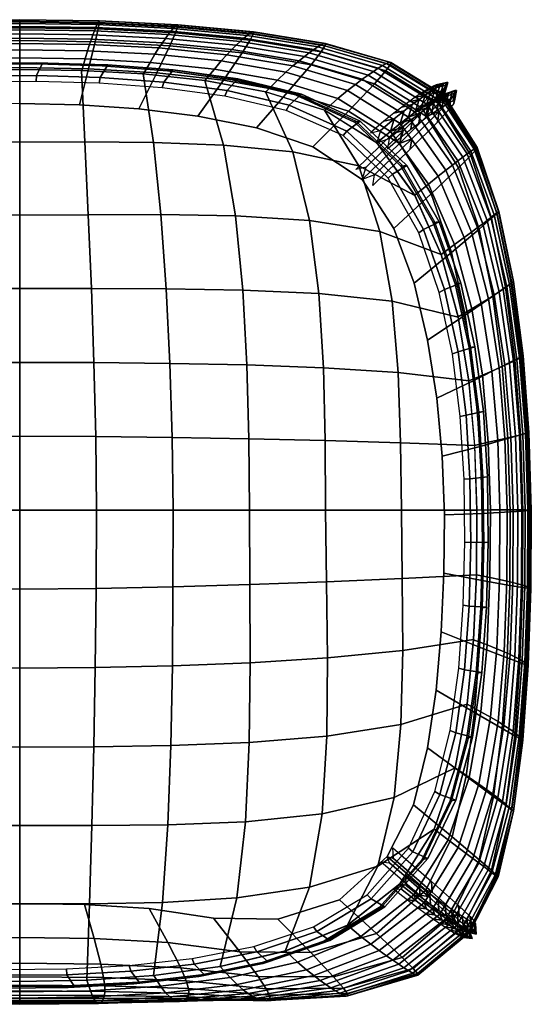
# Model space of a CAD drawing. Header units: inches. Extents: x -28 to 347, y 450 to 546.
# Tile 3 of 30: x 255 to 266, y 459 to 480. Entities that reach past the tile are written whole.
import ezdxf

# ---------------------------------------------------------------- set-up
doc = ezdxf.new("R2010")
doc.units = ezdxf.units.IN
doc.header["$MEASUREMENT"] = 0
for name, color, linetype in [('A-FURN-3-OPENEST-SEAT-FABRIC-BASE', 144, 'Continuous'), ('A-FURN-3-OPENEST-SEAT-FABRIC-SURFACE', 141, 'Continuous'), ('A-FURN-3-OPENEST-SEAT-FRAME', 254, 'Continuous'), ('A-FURN-3-OPENEST-SEAT-THREAD', 254, 'Continuous')]:
    doc.layers.add(name, color=color, linetype=linetype)

# ---------------------------------------------------------------- blocks, each defined once
blk = doc.blocks.new('SOPN-XX-3D-3')
at = {"layer": 'A-FURN-3-OPENEST-SEAT-FRAME'}
for points, invisible_edges in [([(0.003, 8.58), (-1.272, 8.553), (-1.384, -8.582, 0), (0.003, -8.56, 0)], 10), ([(0.003, -8.56, 0), (0.003, 8.58), (1.279, 8.553), (1.39, -8.582, 0)], 5), ([(1.39, -8.582, 0), (1.279, 8.553), (2.551, 8.468), (2.775, -8.67, 0)], 5), ([(4.147, -8.875, 0), (2.775, -8.67, 0), (2.551, 8.468), (3.817, 8.312)], 10), ([(3.817, 8.312), (5.067, 8.058), (5.529, -8.893, 0), (4.147, -8.875, 0)], 10), ([(6.845, -8.484, 0), (5.529, -8.893, 0), (5.067, 8.058), (6.274, 7.65)], 10), ([(6.274, 7.65), (7.334, 6.953), (7.869, -7.556, 0), (6.845, -8.484, 0)], 10), ([(8.431, -6.443, 0), (7.869, -7.556, 0), (7.334, 6.953), (8.012, 5.904, 0)], 10), ([(8.012, 5.904, 0), (8.443, 4.728, 0), (8.731, -5.227, 0), (8.431, -6.443, 0)], 10), ([(8.913, -3.986, 0), (8.731, -5.227, 0), (8.443, 4.728, 0), (8.734, 3.509, 0)], 10), ([(8.734, 3.509, 0), (8.929, 2.27, 0), (9.023, -2.737), (8.913, -3.986, 0)], 10), ([(9.081, -1.485, 0), (9.023, -2.737), (8.929, 2.27, 0), (9.047, 1.022, 0)], 10), ([(9.047, 1.022, 0), (9.094, -0.231, 0), (9.081, -1.485, 0)], 8)]:
    blk.add_3dface(points, dxfattribs=dict(at, invisible_edges=invisible_edges))
at = {"layer": 'A-FURN-3-OPENEST-SEAT-FABRIC-BASE'}
mesh = blk.add_polymesh((13, 17), dxfattribs=at)
for k, corner in enumerate([(7.646, 7.735, 16.566), (7.937, 7.984, 15.5), (8.149, 8.155, 14.4), (8.321, 8.289, 13.288), (8.469, 8.398, 12.169), (8.599, 8.49, 11.047), (8.715, 8.569, 9.922), (8.819, 8.636, 8.795), (8.912, 8.693, 7.666), (8.994, 8.738, 6.537), (9.055, 8.765, 5.405), (9.086, 8.761, 4.272), (9.066, 8.709, 3.14), (8.968, 8.582, 2.018), (8.712, 8.305, 0.954), (8.129, 7.723, 0.204), (7.334, 6.953), (6.533, 8.437, 16.566), (6.813, 8.686, 15.5), (7.018, 8.857, 14.4), (7.186, 8.991, 13.288), (7.33, 9.099, 12.169), (7.458, 9.191, 11.047), (7.573, 9.269, 9.922), (7.676, 9.336, 8.795), (7.77, 9.393, 7.666), (7.852, 9.437, 6.537), (7.915, 9.463, 5.405), (7.948, 9.459, 4.272), (7.932, 9.407, 3.14), (7.84, 9.279, 2.018), (7.597, 9.002, 0.954), (7.038, 8.42, 0.204), (6.274, 7.65), (5.27, 8.832, 16.566), (5.519, 9.08, 15.5), (5.701, 9.252, 14.4), (5.851, 9.386, 13.288), (5.981, 9.496, 12.169), (6.096, 9.589, 11.047), (6.2, 9.668, 9.922), (6.295, 9.736, 8.795), (6.38, 9.794, 7.666), (6.455, 9.84, 6.537), (6.514, 9.867, 5.405), (6.545, 9.864, 4.272), (6.533, 9.813, 3.14), (6.453, 9.686, 2.018), (6.238, 9.41, 0.954), (5.744, 8.828, 0.204), (5.067, 8.058), (3.967, 9.071, 16.566), (4.168, 9.319, 15.5), (4.316, 9.492, 14.4), (4.438, 9.626, 13.288), (4.543, 9.737, 12.169), (4.637, 9.831, 11.047), (4.722, 9.911, 9.922), (4.8, 9.981, 8.795), (4.87, 10.04, 7.666), (4.932, 10.088, 6.537), (4.981, 10.116, 5.405), (5.007, 10.115, 4.272), (4.998, 10.064, 3.14), (4.935, 9.939, 2.018), (4.762, 9.663, 0.954), (4.363, 9.082, 0.204), (3.817, 8.312), (2.65, 9.213, 16.566), (2.791, 9.462, 15.5), (2.895, 9.635, 14.4), (2.98, 9.77, 13.288), (3.055, 9.882, 12.169), (3.121, 9.977, 11.047), (3.181, 10.058, 9.922), (3.236, 10.129, 8.795), (3.286, 10.19, 7.666), (3.33, 10.238, 6.537), (3.364, 10.268, 5.405), (3.383, 10.268, 4.272), (3.377, 10.218, 3.14), (3.333, 10.094, 2.018), (3.213, 9.819, 0.954), (2.934, 9.238, 0.204), (2.551, 8.468), (1.328, 9.288, 16.566), (1.4, 9.537, 15.5), (1.453, 9.71, 14.4), (1.498, 9.846, 13.288), (1.536, 9.958, 12.169), (1.57, 10.054, 11.047), (1.601, 10.136, 9.922), (1.63, 10.208, 8.795), (1.655, 10.27, 7.666), (1.678, 10.319, 6.537), (1.696, 10.35, 5.405), (1.706, 10.35, 4.272), (1.703, 10.302, 3.14), (1.681, 10.178, 2.018), (1.619, 9.903, 0.954), (1.475, 9.322, 0.204), (1.279, 8.553), (0.003, 9.311, 16.566), (0.003, 9.56, 15.5), (0.003, 9.733, 14.4), (0.003, 9.869, 13.288), (0.003, 9.982, 12.169), (0.003, 10.077, 11.047), (0.003, 10.16, 9.922), (0.003, 10.232, 8.795), (0.003, 10.294, 7.666), (0.003, 10.344, 6.537), (0.003, 10.375, 5.405), (0.003, 10.376, 4.272), (0.003, 10.328, 3.14), (0.003, 10.204, 2.018), (0.003, 9.93, 0.954), (0.003, 9.349, 0.204), (0.003, 8.58), (-1.322, 9.288, 16.566), (-1.394, 9.537, 15.5), (-1.447, 9.71, 14.4), (-1.491, 9.846, 13.288), (-1.53, 9.958, 12.169), (-1.564, 10.054, 11.047), (-1.595, 10.136, 9.922), (-1.623, 10.208, 8.795), (-1.649, 10.27, 7.666), (-1.672, 10.319, 6.537), (-1.69, 10.35, 5.405), (-1.7, 10.35, 4.272), (-1.697, 10.302, 3.14), (-1.675, 10.178, 2.018), (-1.612, 9.903, 0.954), (-1.469, 9.322, 0.204), (-1.272, 8.553), (-2.644, 9.213, 16.566), (-2.785, 9.462, 15.5), (-2.888, 9.635, 14.4), (-2.974, 9.77, 13.288), (-3.048, 9.882, 12.169), (-3.115, 9.977, 11.047), (-3.175, 10.058, 9.922), (-3.23, 10.129, 8.795), (-3.28, 10.19, 7.666), (-3.323, 10.238, 6.537), (-3.358, 10.268, 5.405), (-3.377, 10.268, 4.272), (-3.371, 10.218, 3.14), (-3.327, 10.094, 2.018), (-3.207, 9.819, 0.954), (-2.927, 9.238, 0.204), (-2.545, 8.468), (-3.961, 9.071, 16.566), (-4.162, 9.319, 15.5), (-4.31, 9.492, 14.4), (-4.431, 9.626, 13.288), (-4.537, 9.737, 12.169), (-4.631, 9.831, 11.047), (-4.716, 9.911, 9.922), (-4.794, 9.981, 8.795), (-4.864, 10.04, 7.666), (-4.926, 10.088, 6.537), (-4.974, 10.116, 5.405), (-5.001, 10.115, 4.272), (-4.992, 10.064, 3.14), (-4.929, 9.939, 2.018), (-4.756, 9.663, 0.954), (-4.357, 9.082, 0.204), (-3.811, 8.312), (-5.264, 8.832, 16.566), (-5.512, 9.08, 15.5), (-5.695, 9.252, 14.4), (-5.845, 9.386, 13.288), (-5.975, 9.496, 12.169), (-6.09, 9.589, 11.047), (-6.194, 9.668, 9.922), (-6.288, 9.736, 8.795), (-6.374, 9.794, 7.666), (-6.449, 9.84, 6.537), (-6.508, 9.867, 5.405), (-6.539, 9.864, 4.272), (-6.527, 9.813, 3.14), (-6.447, 9.686, 2.018), (-6.232, 9.41, 0.954), (-5.738, 8.828, 0.204), (-5.061, 8.058), (-6.527, 8.437, 16.566), (-6.807, 8.686, 15.5), (-7.012, 8.857, 14.4), (-7.18, 8.991, 13.288), (-7.324, 9.099, 12.169), (-7.452, 9.191, 11.047), (-7.567, 9.269, 9.922), (-7.67, 9.336, 8.795), (-7.764, 9.393, 7.666), (-7.846, 9.437, 6.537), (-7.909, 9.463, 5.405), (-7.942, 9.459, 4.272), (-7.926, 9.407, 3.14), (-7.834, 9.279, 2.018), (-7.59, 9.002, 0.954), (-7.032, 8.42, 0.204), (-6.268, 7.65), (-7.64, 7.735, 16.566), (-7.931, 7.984, 15.5), (-8.143, 8.155, 14.4), (-8.315, 8.289, 13.288), (-8.463, 8.398, 12.169), (-8.593, 8.49, 11.047), (-8.708, 8.569, 9.922), (-8.813, 8.636, 8.795), (-8.906, 8.693, 7.666), (-8.987, 8.738, 6.537), (-9.049, 8.765, 5.405), (-9.08, 8.761, 4.272), (-9.06, 8.709, 3.14), (-8.962, 8.582, 2.018), (-8.706, 8.305, 0.954), (-8.123, 7.723, 0.204), (-7.328, 6.953, 0)]):
    mesh.set_mesh_vertex(divmod(k, 17), corner)
mesh = blk.add_polymesh((13, 17), dxfattribs=at)
for k, corner in enumerate([(8.136, -8.138, 16.566), (8.437, -8.375, 15.507), (8.658, -8.543, 14.413), (8.839, -8.675, 13.308), (8.993, -8.786, 12.196), (9.13, -8.88, 11.08), (9.251, -8.961, 9.962), (9.361, -9.032, 8.841), (9.459, -9.093, 7.719), (9.544, -9.142, 6.595), (9.608, -9.174, 5.47), (9.639, -9.177, 4.342), (9.619, -9.136, 3.215), (9.519, -9.026, 2.098), (9.27, -8.787, 1.028), (8.694, -8.273, 0.231), (7.869, -7.556, 0), (8.875, -6.967, 16.566), (9.174, -7.196, 15.506), (9.389, -7.358, 14.413), (9.561, -7.486, 13.307), (9.704, -7.594, 12.195), (9.827, -7.687, 11.079), (9.934, -7.768, 9.961), (10.027, -7.839, 8.84), (10.109, -7.9, 7.718), (10.177, -7.951, 6.594), (10.225, -7.984, 5.468), (10.242, -7.99, 4.341), (10.208, -7.953, 3.214), (10.097, -7.849, 2.096), (9.839, -7.623, 1.026), (9.257, -7.131, 0.23), (8.431, -6.443, 0), (9.323, -5.655, 16.566), (9.619, -5.857, 15.506), (9.829, -6.001, 14.412), (9.993, -6.116, 13.306), (10.127, -6.214, 12.194), (10.239, -6.298, 11.078), (10.333, -6.372, 9.959), (10.413, -6.437, 8.838), (10.481, -6.495, 7.715), (10.535, -6.542, 6.591), (10.57, -6.574, 5.465), (10.574, -6.582, 4.337), (10.53, -6.551, 3.21), (10.41, -6.462, 2.092), (10.144, -6.265, 1.022), (9.557, -5.833, 0.229), (8.731, -5.227, 0), (9.578, -4.29, 16.566), (9.873, -4.453, 15.506), (10.08, -4.569, 14.411), (10.24, -4.663, 13.305), (10.368, -4.743, 12.192), (10.474, -4.813, 11.075), (10.562, -4.875, 9.955), (10.635, -4.93, 8.834), (10.696, -4.979, 7.711), (10.744, -5.019, 6.586), (10.773, -5.048, 5.46), (10.771, -5.057, 4.331), (10.721, -5.035, 3.204), (10.597, -4.966, 2.085), (10.327, -4.811, 1.016), (9.737, -4.471, 0.227), (8.913, -3.986, 0), (9.714, -2.909, 16.566), (10.008, -3.021, 15.505), (10.213, -3.102, 14.41), (10.372, -3.169, 13.303), (10.498, -3.225, 12.189), (10.601, -3.276, 11.071), (10.687, -3.32, 9.951), (10.758, -3.36, 8.829), (10.816, -3.396, 7.705), (10.862, -3.426, 6.58), (10.888, -3.448, 5.453), (10.884, -3.456, 4.324), (10.833, -3.443, 3.196), (10.707, -3.398, 2.077), (10.436, -3.297, 1.009), (9.845, -3.068, 0.224), (9.023, -2.737), (9.776, -1.521, 16.566), (10.068, -1.576, 15.504), (10.273, -1.617, 14.408), (10.43, -1.651, 13.3), (10.556, -1.681, 12.186), (10.659, -1.708, 11.067), (10.743, -1.732, 9.947), (10.814, -1.753, 8.824), (10.872, -1.773, 7.699), (10.917, -1.79, 6.573), (10.943, -1.802, 5.445), (10.94, -1.808, 4.316), (10.888, -1.805, 3.187), (10.763, -1.786, 2.068), (10.491, -1.743, 1), (9.899, -1.642, 0.221), (9.081, -1.485, 0), (9.787, -0.133, 16.566), (10.078, -0.127, 15.503), (10.282, -0.125, 14.407), (10.438, -0.124, 13.298), (10.564, -0.125, 12.182), (10.666, -0.126, 11.063), (10.751, -0.127, 9.942), (10.822, -0.128, 8.818), (10.88, -0.13, 7.693), (10.926, -0.132, 6.566), (10.952, -0.134, 5.437), (10.949, -0.138, 4.307), (10.899, -0.143, 3.178), (10.774, -0.151, 2.058), (10.501, -0.171, 0.991), (9.909, -0.205, 0.217), (9.094, -0.231, 0), (9.74, 1.255, 16.566), (10.031, 1.321, 15.503), (10.233, 1.367, 14.405), (10.389, 1.402, 13.295), (10.514, 1.431, 12.179), (10.616, 1.456, 11.059), (10.701, 1.477, 9.937), (10.771, 1.495, 8.812), (10.829, 1.512, 7.686), (10.874, 1.525, 6.559), (10.901, 1.532, 5.429), (10.899, 1.532, 4.298), (10.848, 1.518, 3.168), (10.724, 1.482, 2.048), (10.451, 1.401, 0.982), (9.858, 1.232, 0.214), (9.047, 1.022, 0), (9.615, 2.638, 16.566), (9.905, 2.761, 15.502), (10.107, 2.847, 14.404), (10.262, 2.914, 13.293), (10.387, 2.971, 12.176), (10.489, 3.019, 11.055), (10.574, 3.061, 9.932), (10.645, 3.098, 8.807), (10.703, 3.131, 7.68), (10.75, 3.157, 6.552), (10.777, 3.174, 5.422), (10.775, 3.175, 4.29), (10.726, 3.152, 3.159), (10.603, 3.09, 2.039), (10.33, 2.95, 0.973), (9.736, 2.654, 0.211), (8.929, 2.27, 0), (9.387, 4.008, 16.566), (9.676, 4.181, 15.501), (9.878, 4.302, 14.402), (10.035, 4.397, 13.291), (10.161, 4.477, 12.173), (10.265, 4.545, 11.052), (10.353, 4.604, 9.928), (10.426, 4.656, 8.802), (10.488, 4.702, 7.675), (10.538, 4.739, 6.546), (10.568, 4.762, 5.415), (10.57, 4.765, 4.283), (10.523, 4.733, 3.152), (10.403, 4.647, 2.031), (10.13, 4.454, 0.966), (9.537, 4.046, 0.208), (8.734, 3.509, 0), (9.02, 5.346, 16.566), (9.309, 5.559, 15.501), (9.513, 5.708, 14.401), (9.673, 5.825, 13.289), (9.804, 5.922, 12.171), (9.913, 6.005, 11.049), (10.007, 6.077, 9.925), (10.087, 6.14, 8.798), (10.156, 6.194, 7.67), (10.213, 6.238, 6.541), (10.25, 6.266, 5.41), (10.258, 6.268, 4.277), (10.218, 6.227, 3.145), (10.103, 6.122, 2.024), (9.834, 5.886, 0.96), (9.243, 5.387, 0.206), (8.443, 4.728, 0), (8.461, 6.616, 16.566), (8.751, 6.855, 15.5), (8.959, 7.022, 14.4), (9.125, 7.152, 13.288), (9.264, 7.26, 12.17), (9.383, 7.351, 11.047), (9.487, 7.43, 9.922), (9.579, 7.499, 8.796), (9.66, 7.558, 7.667), (9.728, 7.605, 6.538), (9.777, 7.635, 5.406), (9.796, 7.635, 4.273), (9.766, 7.588, 3.141), (9.659, 7.469, 2.02), (9.396, 7.204, 0.956), (8.809, 6.645, 0.204), (8.012, 5.904, 0), (7.646, 7.735, 16.566), (7.937, 7.984, 15.5), (8.149, 8.155, 14.4), (8.321, 8.289, 13.288), (8.469, 8.398, 12.169), (8.599, 8.49, 11.047), (8.715, 8.569, 9.922), (8.819, 8.636, 8.795), (8.912, 8.693, 7.666), (8.994, 8.738, 6.537), (9.055, 8.765, 5.405), (9.086, 8.761, 4.272), (9.066, 8.709, 3.14), (8.968, 8.582, 2.018), (8.712, 8.305, 0.954), (8.129, 7.723, 0.204), (7.334, 6.953)]):
    mesh.set_mesh_vertex(divmod(k, 17), corner)
mesh = blk.add_polymesh((13, 17), dxfattribs=at)
for k, corner in enumerate([(-8.13, -8.138, 16.566), (-8.431, -8.375, 15.507), (-8.652, -8.543, 14.413), (-8.832, -8.675, 13.308), (-8.987, -8.786, 12.196), (-9.123, -8.88, 11.08), (-9.245, -8.961, 9.962), (-9.355, -9.032, 8.841), (-9.453, -9.093, 7.719), (-9.537, -9.142, 6.595), (-9.602, -9.174, 5.47), (-9.633, -9.177, 4.342), (-9.613, -9.136, 3.215), (-9.513, -9.026, 2.098), (-9.263, -8.787, 1.028), (-8.688, -8.273, 0.231), (-7.863, -7.556, 0), (-7.01, -9.025, 16.566), (-7.3, -9.264, 15.507), (-7.515, -9.432, 14.413), (-7.693, -9.567, 13.308), (-7.847, -9.68, 12.196), (-7.984, -9.777, 11.08), (-8.108, -9.861, 9.962), (-8.221, -9.936, 8.841), (-8.324, -10.001, 7.719), (-8.413, -10.054, 6.595), (-8.482, -10.089, 5.47), (-8.52, -10.096, 4.342), (-8.507, -10.057, 3.215), (-8.416, -9.95, 2.098), (-8.181, -9.714, 1.028), (-7.63, -9.201, 0.231), (-6.839, -8.484, 0), (-5.686, -9.577, 16.566), (-5.943, -9.814, 15.507), (-6.133, -9.978, 14.413), (-6.29, -10.105, 13.308), (-6.426, -10.209, 12.196), (-6.547, -10.295, 11.08), (-6.657, -10.368, 9.962), (-6.756, -10.43, 8.841), (-6.845, -10.481, 7.719), (-6.923, -10.521, 6.595), (-6.984, -10.543, 5.47), (-7.016, -10.538, 4.342), (-7.004, -10.489, 3.215), (-6.923, -10.372, 2.098), (-6.713, -10.129, 1.028), (-6.225, -9.611, 0.231), (-5.523, -8.893), (-4.29, -9.911, 16.566), (-4.497, -10.143, 15.507), (-4.65, -10.296, 14.413), (-4.776, -10.407, 13.308), (-4.884, -10.488, 12.196), (-4.981, -10.547, 11.08), (-5.067, -10.59, 9.962), (-5.146, -10.62, 8.841), (-5.216, -10.639, 7.719), (-5.278, -10.646, 6.595), (-5.325, -10.637, 5.47), (-5.35, -10.602, 4.342), (-5.338, -10.526, 3.215), (-5.272, -10.387, 2.098), (-5.102, -10.126, 1.028), (-4.707, -9.598, 0.231), (-4.14, -8.875, 0), (-2.866, -10.104, 16.566), (-3.012, -10.333, 15.507), (-3.119, -10.473, 14.413), (-3.207, -10.563, 13.308), (-3.284, -10.619, 12.196), (-3.352, -10.648, 11.08), (-3.413, -10.658, 9.962), (-3.469, -10.652, 8.841), (-3.519, -10.633, 7.719), (-3.562, -10.603, 6.595), (-3.596, -10.557, 5.47), (-3.614, -10.489, 4.342), (-3.607, -10.383, 3.215), (-3.56, -10.218, 2.098), (-3.442, -9.938, 1.028), (-3.165, -9.397, 0.231), (-2.769, -8.67, 0), (-1.433, -10.202, 16.566), (-1.508, -10.428, 15.507), (-1.563, -10.563, 14.413), (-1.609, -10.644, 13.308), (-1.648, -10.688, 12.196), (-1.683, -10.703, 11.08), (-1.715, -10.697, 9.962), (-1.744, -10.674, 8.841), (-1.769, -10.638, 7.719), (-1.792, -10.59, 6.595), (-1.809, -10.528, 5.47), (-1.819, -10.444, 4.342), (-1.815, -10.324, 3.215), (-1.791, -10.147, 2.098), (-1.73, -9.858, 1.028), (-1.588, -9.311, 0.231), (-1.384, -8.582, 0), (0.003, -10.231, 16.566), (0.003, -10.456, 15.507), (0.003, -10.589, 14.413), (0.003, -10.668, 13.308), (0.003, -10.709, 12.196), (0.003, -10.72, 11.08), (0.003, -10.71, 9.962), (0.003, -10.682, 8.841), (0.003, -10.641, 7.719), (0.003, -10.589, 6.595), (0.003, -10.522, 5.47), (0.003, -10.434, 4.342), (0.003, -10.31, 3.215), (0.003, -10.13, 2.098), (0.003, -9.838, 1.028), (0.003, -9.29, 0.231), (0.003, -8.56, 0), (1.439, -10.202, 16.566), (1.514, -10.428, 15.507), (1.569, -10.563, 14.413), (1.615, -10.644, 13.308), (1.654, -10.688, 12.196), (1.689, -10.703, 11.08), (1.721, -10.697, 9.962), (1.75, -10.674, 8.841), (1.776, -10.638, 7.719), (1.798, -10.59, 6.595), (1.816, -10.528, 5.47), (1.825, -10.444, 4.342), (1.821, -10.324, 3.215), (1.798, -10.147, 2.098), (1.737, -9.858, 1.028), (1.595, -9.311, 0.231), (1.39, -8.582, 0), (2.873, -10.104, 16.566), (3.018, -10.333, 15.507), (3.125, -10.473, 14.413), (3.214, -10.563, 13.308), (3.29, -10.619, 12.196), (3.358, -10.648, 11.08), (3.419, -10.658, 9.962), (3.475, -10.652, 8.841), (3.525, -10.633, 7.719), (3.569, -10.603, 6.595), (3.602, -10.557, 5.47), (3.62, -10.489, 4.342), (3.613, -10.383, 3.215), (3.567, -10.218, 2.098), (3.448, -9.938, 1.028), (3.172, -9.397, 0.231), (2.775, -8.67, 0), (4.296, -9.911, 16.566), (4.503, -10.143, 15.507), (4.656, -10.296, 14.413), (4.782, -10.407, 13.308), (4.891, -10.488, 12.196), (4.987, -10.547, 11.08), (5.073, -10.59, 9.962), (5.152, -10.62, 8.841), (5.223, -10.639, 7.719), (5.284, -10.646, 6.595), (5.331, -10.637, 5.47), (5.356, -10.602, 4.342), (5.345, -10.526, 3.215), (5.278, -10.387, 2.098), (5.108, -10.126, 1.028), (4.713, -9.598, 0.231), (4.147, -8.875, 0), (5.692, -9.577, 16.566), (5.95, -9.814, 15.507), (6.14, -9.978, 14.413), (6.297, -10.105, 13.308), (6.433, -10.209, 12.196), (6.554, -10.295, 11.08), (6.663, -10.368, 9.962), (6.762, -10.43, 8.841), (6.851, -10.481, 7.719), (6.93, -10.521, 6.595), (6.99, -10.543, 5.47), (7.023, -10.538, 4.342), (7.01, -10.489, 3.215), (6.929, -10.372, 2.098), (6.72, -10.129, 1.028), (6.231, -9.611, 0.231), (5.529, -8.893, 0), (7.016, -9.025, 16.566), (7.306, -9.264, 15.507), (7.521, -9.432, 14.413), (7.699, -9.567, 13.308), (7.853, -9.68, 12.196), (7.99, -9.777, 11.08), (8.115, -9.861, 9.962), (8.227, -9.936, 8.841), (8.33, -10.001, 7.719), (8.419, -10.054, 6.595), (8.488, -10.089, 5.47), (8.526, -10.096, 4.342), (8.513, -10.057, 3.215), (8.423, -9.95, 2.098), (8.187, -9.714, 1.028), (7.637, -9.201, 0.231), (6.845, -8.484, 0), (8.136, -8.138, 16.566), (8.437, -8.375, 15.507), (8.658, -8.543, 14.413), (8.839, -8.675, 13.308), (8.993, -8.786, 12.196), (9.13, -8.88, 11.08), (9.251, -8.961, 9.962), (9.361, -9.032, 8.841), (9.459, -9.093, 7.719), (9.544, -9.142, 6.595), (9.608, -9.174, 5.47), (9.639, -9.177, 4.342), (9.619, -9.136, 3.215), (9.519, -9.026, 2.098), (9.27, -8.787, 1.028), (8.694, -8.273, 0.231), (7.869, -7.556, 0)]):
    mesh.set_mesh_vertex(divmod(k, 17), corner)
at = {"layer": 'A-FURN-3-OPENEST-SEAT-FABRIC-SURFACE'}
mesh = blk.add_polymesh((13, 13), dxfattribs=at)
for k, corner in enumerate([(-8.13, -8.138, 16.566), (-7.005, -9.028, 16.566), (-5.68, -9.579, 16.566), (-4.284, -9.911, 16.566), (-2.863, -10.105, 16.566), (-1.431, -10.202, 16.566), (0.003, -10.231, 16.566), (1.438, -10.202, 16.566), (2.869, -10.105, 16.566), (4.291, -9.911, 16.566), (5.686, -9.579, 16.566), (7.011, -9.028, 16.566), (8.136, -8.138, 16.566), (-8.87, -6.964, 16.566), (-7.663, -7.763, 16.606), (-6.202, -8.211, 16.668), (-4.64, -8.438, 16.74), (-3.054, -8.536, 16.807), (-1.492, -8.564, 16.857), (0.003, -8.565, 16.877), (1.499, -8.564, 16.857), (3.06, -8.536, 16.807), (4.646, -8.438, 16.74), (6.208, -8.211, 16.668), (7.669, -7.763, 16.606), (8.876, -6.964, 16.566), (-9.317, -5.651, 16.566), (-8.009, -6.287, 16.667), (-6.466, -6.638, 16.789), (-4.827, -6.809, 16.914), (-3.167, -6.878, 17.023), (-1.541, -6.892, 17.102), (0.003, -6.891, 17.132), (1.547, -6.892, 17.102), (3.173, -6.878, 17.023), (4.834, -6.809, 16.914), (6.473, -6.638, 16.789), (8.015, -6.287, 16.667), (9.323, -5.651, 16.566), (-9.572, -4.287, 16.566), (-8.157, -4.723, 16.737), (-6.569, -4.975, 16.911), (-4.908, -5.111, 17.074), (-3.23, -5.177, 17.206), (-1.581, -5.203, 17.297), (0.003, -5.208, 17.333), (1.587, -5.203, 17.297), (3.236, -5.177, 17.206), (4.914, -5.111, 17.074), (6.575, -4.975, 16.911), (8.163, -4.723, 16.737), (9.578, -4.287, 16.566), (-9.708, -2.906, 16.566), (-8.195, -3.142, 16.801), (-6.583, -3.298, 17.016), (-4.929, -3.401, 17.201), (-3.263, -3.468, 17.34), (-1.611, -3.507, 17.431), (0.003, -3.519, 17.466), (1.617, -3.507, 17.431), (3.269, -3.468, 17.34), (4.935, -3.401, 17.201), (6.589, -3.298, 17.016), (8.201, -3.142, 16.801), (9.714, -2.906, 16.566), (-9.769, -1.52, 16.566), (-8.183, -1.597, 16.849), (-6.562, -1.666, 17.09), (-4.923, -1.727, 17.286), (-3.276, -1.778, 17.424), (-1.631, -1.813, 17.511), (0.003, -1.827, 17.544), (1.637, -1.813, 17.511), (3.282, -1.778, 17.424), (4.929, -1.727, 17.286), (6.569, -1.666, 17.09), (8.19, -1.597, 16.849), (9.776, -1.52, 16.566), (-9.78, -0.133, 16.566), (-8.167, -0.133, 16.868), (-6.544, -0.133, 17.117), (-4.914, -0.133, 17.315), (-3.278, -0.133, 17.451), (-1.638, -0.133, 17.535), (0.003, -0.133, 17.566), (1.645, -0.133, 17.535), (3.284, -0.133, 17.451), (4.92, -0.133, 17.315), (6.55, -0.133, 17.117), (8.173, -0.133, 16.868), (9.787, -0.133, 16.566), (-9.734, 1.254, 16.566), (-8.149, 1.312, 16.848), (-6.532, 1.357, 17.085), (-4.899, 1.394, 17.277), (-3.26, 1.424, 17.411), (-1.623, 1.444, 17.494), (0.003, 1.452, 17.526), (1.629, 1.444, 17.494), (3.266, 1.424, 17.411), (4.906, 1.394, 17.277), (6.538, 1.357, 17.085), (8.155, 1.312, 16.848), (9.741, 1.254, 16.566), (-9.609, 2.636, 16.566), (-8.095, 2.818, 16.799), (-6.495, 2.918, 17.008), (-4.858, 2.978, 17.186), (-3.212, 3.012, 17.318), (-1.584, 3.03, 17.404), (0.003, 3.035, 17.437), (1.59, 3.03, 17.404), (3.218, 3.012, 17.318), (4.864, 2.978, 17.186), (6.501, 2.918, 17.008), (8.101, 2.818, 16.799), (9.615, 2.636, 16.566), (-9.381, 4.005, 16.566), (-7.965, 4.344, 16.734), (-6.398, 4.507, 16.902), (-4.771, 4.583, 17.057), (-3.133, 4.612, 17.181), (-1.529, 4.616, 17.266), (0.003, 4.614, 17.299), (1.535, 4.616, 17.266), (3.139, 4.612, 17.181), (4.777, 4.583, 17.057), (6.404, 4.507, 16.902), (7.971, 4.344, 16.734), (9.388, 4.005, 16.566), (-9.015, 5.343, 16.566), (-7.706, 5.841, 16.665), (-6.198, 6.072, 16.781), (-4.614, 6.171, 16.899), (-3.018, 6.199, 17.001), (-1.463, 6.194, 17.075), (0.003, 6.187, 17.103), (1.469, 6.194, 17.075), (3.025, 6.199, 17.001), (4.62, 6.171, 16.899), (6.204, 6.072, 16.781), (7.712, 5.841, 16.665), (9.021, 5.343, 16.566), (-8.456, 6.613, 16.566), (-7.251, 7.242, 16.605), (-5.84, 7.547, 16.664), (-4.356, 7.691, 16.731), (-2.858, 7.746, 16.794), (-1.392, 7.756, 16.84), (0.003, 7.753, 16.859), (1.398, 7.756, 16.84), (2.865, 7.746, 16.794), (4.362, 7.691, 16.731), (5.846, 7.547, 16.664), (7.258, 7.242, 16.605), (8.462, 6.613, 16.566), (-7.64, 7.735, 16.566), (-6.52, 8.44, 16.566), (-5.257, 8.833, 16.566), (-3.956, 9.071, 16.566), (-2.641, 9.213, 16.566), (-1.32, 9.288, 16.566), (0.003, 9.311, 16.566), (1.326, 9.288, 16.566), (2.647, 9.213, 16.566), (3.962, 9.071, 16.566), (5.263, 8.833, 16.566), (6.526, 8.44, 16.566), (7.646, 7.735, 16.566)]):
    mesh.set_mesh_vertex(divmod(k, 13), corner)
at = {"layer": 'A-FURN-3-OPENEST-SEAT-THREAD'}
mesh = blk.add_polymesh((2, 48), dxfattribs=dict(at, n_close=True))
for k, corner in enumerate([(-6.556, 8.591, 16.504), (-5.214, 8.999, 16.504), (-3.832, 9.241, 16.504), (-2.435, 9.38, 16.504), (-1.034, 9.448, 16.504), (0.37, 9.459, 16.504), (1.772, 9.418, 16.504), (3.171, 9.313, 16.504), (4.561, 9.119, 16.504), (5.922, 8.79, 16.504), (7.186, 8.207, 16.504), (8.185, 7.258, 16.504), (8.88, 6.048, 16.504), (9.35, 4.729, 16.504), (9.652, 3.36, 16.504), (9.831, 1.969, 16.504), (9.918, 0.569, 16.504), (9.936, -0.834, 16.504), (9.899, -2.237, 16.504), (9.798, -3.636, 16.504), (9.598, -5.024, 16.504), (9.24, -6.378, 16.504), (8.637, -7.634, 16.504), (7.716, -8.667, 16.504), (6.531, -9.395, 16.504), (5.209, -9.852, 16.504), (3.835, -10.13, 16.504), (2.441, -10.289, 16.504), (1.04, -10.365, 16.504), (-0.363, -10.379, 16.504), (-1.766, -10.335, 16.504), (-3.164, -10.22, 16.504), (-4.551, -10.007, 16.504), (-5.906, -9.652, 16.504), (-7.184, -9.083, 16.504), (-8.273, -8.201, 16.504), (-9.017, -7.012, 16.504), (-9.469, -5.683, 16.504), (-9.726, -4.303, 16.504), (-9.863, -2.907, 16.504), (-9.925, -1.505, 16.504), (-9.935, -0.101, 16.504), (-9.886, 1.302, 16.504), (-9.756, 2.699, 16.504), (-9.521, 4.082, 16.504), (-9.144, 5.434, 16.504), (-8.574, 6.716, 16.504), (-7.748, 7.85, 16.504), (-6.538, 8.565, 16.646), (-5.199, 8.971, 16.646), (-3.821, 9.211, 16.646), (-2.429, 9.351, 16.646), (-1.031, 9.418, 16.646), (0.369, 9.429, 16.646), (1.767, 9.388, 16.646), (3.163, 9.283, 16.646), (4.548, 9.091, 16.646), (5.906, 8.764, 16.646), (7.167, 8.184, 16.646), (8.163, 7.237, 16.646), (8.855, 6.03, 16.646), (9.323, 4.715, 16.646), (9.623, 3.35, 16.646), (9.802, 1.962, 16.646), (9.888, 0.566, 16.646), (9.906, -0.833, 16.646), (9.869, -2.232, 16.646), (9.769, -3.628, 16.646), (9.57, -5.012, 16.646), (9.213, -6.361, 16.646), (8.613, -7.615, 16.646), (7.696, -8.645, 16.646), (6.514, -9.37, 16.646), (5.194, -9.824, 16.646), (3.824, -10.101, 16.646), (2.434, -10.26, 16.646), (1.037, -10.335, 16.646), (-0.362, -10.349, 16.646), (-1.761, -10.305, 16.646), (-3.155, -10.191, 16.646), (-4.538, -9.979, 16.646), (-5.89, -9.627, 16.646), (-7.165, -9.06, 16.646), (-8.251, -8.181, 16.646), (-8.992, -6.994, 16.646), (-9.441, -5.669, 16.646), (-9.697, -4.293, 16.646), (-9.833, -2.9, 16.646), (-9.895, -1.502, 16.646), (-9.905, -0.102, 16.646), (-9.856, 1.297, 16.646), (-9.727, 2.69, 16.646), (-9.493, 4.07, 16.646), (-9.118, 5.418, 16.646), (-8.55, 6.697, 16.646), (-7.727, 7.828, 16.646)]):
    mesh.set_mesh_vertex(divmod(k, 48), corner)
mesh = blk.add_polymesh((2, 48), dxfattribs=dict(at, n_close=True))
for k, corner in enumerate([(-6.538, 8.565, 16.646), (-5.199, 8.971, 16.646), (-3.821, 9.211, 16.646), (-2.429, 9.351, 16.646), (-1.031, 9.418, 16.646), (0.369, 9.429, 16.646), (1.767, 9.388, 16.646), (3.163, 9.283, 16.646), (4.548, 9.091, 16.646), (5.906, 8.764, 16.646), (7.167, 8.184, 16.646), (8.163, 7.237, 16.646), (8.855, 6.03, 16.646), (9.323, 4.715, 16.646), (9.623, 3.35, 16.646), (9.802, 1.962, 16.646), (9.888, 0.566, 16.646), (9.906, -0.833, 16.646), (9.869, -2.232, 16.646), (9.769, -3.628, 16.646), (9.57, -5.012, 16.646), (9.213, -6.361, 16.646), (8.613, -7.615, 16.646), (7.696, -8.645, 16.646), (6.514, -9.37, 16.646), (5.194, -9.824, 16.646), (3.824, -10.101, 16.646), (2.434, -10.26, 16.646), (1.037, -10.335, 16.646), (-0.362, -10.349, 16.646), (-1.761, -10.305, 16.646), (-3.155, -10.191, 16.646), (-4.538, -9.979, 16.646), (-5.89, -9.627, 16.646), (-7.165, -9.06, 16.646), (-8.251, -8.181, 16.646), (-8.992, -6.994, 16.646), (-9.441, -5.669, 16.646), (-9.697, -4.293, 16.646), (-9.833, -2.9, 16.646), (-9.895, -1.502, 16.646), (-9.905, -0.102, 16.646), (-9.856, 1.297, 16.646), (-9.727, 2.69, 16.646), (-9.493, 4.07, 16.646), (-9.118, 5.418, 16.646), (-8.55, 6.697, 16.646), (-7.727, 7.828, 16.646), (-6.414, 8.583, 16.566), (-5.075, 8.988, 16.566), (-3.697, 9.229, 16.566), (-2.305, 9.368, 16.566), (-0.907, 9.436, 16.566), (0.492, 9.447, 16.566), (1.891, 9.406, 16.566), (3.286, 9.301, 16.566), (4.672, 9.109, 16.566), (6.03, 8.781, 16.566), (7.291, 8.202, 16.566), (8.287, 7.255, 16.566), (8.979, 6.048, 16.566), (9.446, 4.732, 16.566), (9.747, 3.367, 16.566), (9.926, 1.98, 16.566), (10.012, 0.584, 16.566), (10.03, -0.816, 16.566), (9.993, -2.214, 16.566), (9.892, -3.61, 16.566), (9.694, -4.994, 16.566), (9.337, -6.344, 16.566), (8.737, -7.598, 16.566), (7.82, -8.628, 16.566), (6.637, -9.352, 16.566), (5.318, -9.807, 16.566), (3.948, -10.083, 16.566), (2.558, -10.242, 16.566), (1.161, -10.318, 16.566), (-0.239, -10.331, 16.566), (-1.637, -10.288, 16.566), (-3.032, -10.173, 16.566), (-4.414, -9.962, 16.566), (-5.766, -9.609, 16.566), (-7.042, -9.042, 16.566), (-8.127, -8.163, 16.566), (-8.868, -6.976, 16.566), (-9.317, -5.651, 16.566), (-9.573, -4.275, 16.566), (-9.71, -2.882, 16.566), (-9.771, -1.484, 16.566), (-9.781, -0.084, 16.566), (-9.732, 1.314, 16.566), (-9.603, 2.708, 16.566), (-9.369, 4.088, 16.566), (-8.994, 5.436, 16.566), (-8.426, 6.714, 16.566), (-7.603, 7.846, 16.566)]):
    mesh.set_mesh_vertex(divmod(k, 48), corner)
mesh = blk.add_polymesh((2, 48), dxfattribs=dict(at, n_close=True))
for k, corner in enumerate([(-6.414, 8.583, 16.566), (-5.075, 8.988, 16.566), (-3.697, 9.229, 16.566), (-2.305, 9.368, 16.566), (-0.907, 9.436, 16.566), (0.492, 9.447, 16.566), (1.891, 9.406, 16.566), (3.286, 9.301, 16.566), (4.672, 9.109, 16.566), (6.03, 8.781, 16.566), (7.291, 8.202, 16.566), (8.287, 7.255, 16.566), (8.979, 6.048, 16.566), (9.446, 4.732, 16.566), (9.747, 3.367, 16.566), (9.926, 1.98, 16.566), (10.012, 0.584, 16.566), (10.03, -0.816, 16.566), (9.993, -2.214, 16.566), (9.892, -3.61, 16.566), (9.694, -4.994, 16.566), (9.337, -6.344, 16.566), (8.737, -7.598, 16.566), (7.82, -8.628, 16.566), (6.637, -9.352, 16.566), (5.318, -9.807, 16.566), (3.948, -10.083, 16.566), (2.558, -10.242, 16.566), (1.161, -10.318, 16.566), (-0.239, -10.331, 16.566), (-1.637, -10.288, 16.566), (-3.032, -10.173, 16.566), (-4.414, -9.962, 16.566), (-5.766, -9.609, 16.566), (-7.042, -9.042, 16.566), (-8.127, -8.163, 16.566), (-8.868, -6.976, 16.566), (-9.317, -5.651, 16.566), (-9.573, -4.275, 16.566), (-9.71, -2.882, 16.566), (-9.771, -1.484, 16.566), (-9.781, -0.084, 16.566), (-9.732, 1.314, 16.566), (-9.603, 2.708, 16.566), (-9.369, 4.088, 16.566), (-8.994, 5.436, 16.566), (-8.426, 6.714, 16.566), (-7.603, 7.846, 16.566), (-6.387, 8.35, 16.746), (-5.078, 8.739, 16.746), (-3.731, 8.97, 16.746), (-2.371, 9.103, 16.746), (-1.006, 9.168, 16.746), (0.36, 9.18, 16.746), (1.726, 9.14, 16.746), (3.089, 9.04, 16.746), (4.442, 8.856, 16.746), (5.77, 8.544, 16.746), (7.007, 7.99, 16.746), (7.98, 7.064, 16.746), (8.648, 5.881, 16.746), (9.096, 4.594, 16.746), (9.385, 3.26, 16.746), (9.556, 1.905, 16.746), (9.639, 0.541, 16.746), (9.656, -0.825, 16.746), (9.621, -2.191, 16.746), (9.525, -3.554, 16.746), (9.335, -4.906, 16.746), (8.995, -6.226, 16.746), (8.419, -7.455, 16.746), (7.524, -8.462, 16.746), (6.365, -9.161, 16.746), (5.074, -9.596, 16.746), (3.734, -9.861, 16.746), (2.377, -10.013, 16.746), (1.012, -10.086, 16.746), (-0.354, -10.099, 16.746), (-1.72, -10.057, 16.746), (-3.082, -9.949, 16.746), (-4.433, -9.748, 16.746), (-5.756, -9.412, 16.746), (-7.006, -8.867, 16.746), (-8.065, -8.007, 16.746), (-8.779, -6.844, 16.746), (-9.209, -5.547, 16.746), (-9.454, -4.203, 16.746), (-9.586, -2.843, 16.746), (-9.645, -1.477, 16.746), (-9.655, -0.11, 16.746), (-9.609, 1.255, 16.746), (-9.486, 2.617, 16.746), (-9.261, 3.965, 16.746), (-8.901, 5.283, 16.746), (-8.354, 6.535, 16.746), (-7.553, 7.642, 16.746)]):
    mesh.set_mesh_vertex(divmod(k, 48), corner)
mesh = blk.add_polymesh((2, 48), dxfattribs=dict(at, n_close=True))
for k, corner in enumerate([(-6.387, 8.35, 16.746), (-5.078, 8.739, 16.746), (-3.731, 8.97, 16.746), (-2.371, 9.103, 16.746), (-1.006, 9.168, 16.746), (0.36, 9.18, 16.746), (1.726, 9.14, 16.746), (3.089, 9.04, 16.746), (4.442, 8.856, 16.746), (5.77, 8.544, 16.746), (7.007, 7.99, 16.746), (7.98, 7.064, 16.746), (8.648, 5.881, 16.746), (9.096, 4.594, 16.746), (9.385, 3.26, 16.746), (9.556, 1.905, 16.746), (9.639, 0.541, 16.746), (9.656, -0.825, 16.746), (9.621, -2.191, 16.746), (9.525, -3.554, 16.746), (9.335, -4.906, 16.746), (8.995, -6.226, 16.746), (8.419, -7.455, 16.746), (7.524, -8.462, 16.746), (6.365, -9.161, 16.746), (5.074, -9.596, 16.746), (3.734, -9.861, 16.746), (2.377, -10.013, 16.746), (1.012, -10.086, 16.746), (-0.354, -10.099, 16.746), (-1.72, -10.057, 16.746), (-3.082, -9.949, 16.746), (-4.433, -9.748, 16.746), (-5.756, -9.412, 16.746), (-7.006, -8.867, 16.746), (-8.065, -8.007, 16.746), (-8.779, -6.844, 16.746), (-9.209, -5.547, 16.746), (-9.454, -4.203, 16.746), (-9.586, -2.843, 16.746), (-9.645, -1.477, 16.746), (-9.655, -0.11, 16.746), (-9.609, 1.255, 16.746), (-9.486, 2.617, 16.746), (-9.261, 3.965, 16.746), (-8.901, 5.283, 16.746), (-8.354, 6.535, 16.746), (-7.553, 7.642, 16.746), (-6.311, 8.243, 16.629), (-5.017, 8.623, 16.629), (-3.686, 8.849, 16.629), (-2.343, 8.98, 16.629), (-0.994, 9.044, 16.629), (0.356, 9.055, 16.629), (1.706, 9.016, 16.629), (3.052, 8.918, 16.629), (4.389, 8.739, 16.629), (5.703, 8.434, 16.629), (6.927, 7.892, 16.629), (7.888, 6.978, 16.629), (8.544, 5.807, 16.629), (8.983, 4.534, 16.629), (9.266, 3.215, 16.629), (9.433, 1.876, 16.629), (9.514, 0.529, 16.629), (9.531, -0.821, 16.629), (9.497, -2.17, 16.629), (9.403, -3.517, 16.629), (9.218, -4.853, 16.629), (8.886, -6.159, 16.629), (8.322, -7.375, 16.629), (7.438, -8.371, 16.629), (6.29, -9.057, 16.629), (5.013, -9.482, 16.629), (3.69, -9.741, 16.629), (2.348, -9.89, 16.629), (1, -9.961, 16.629), (-0.35, -9.974, 16.629), (-1.699, -9.934, 16.629), (-3.045, -9.828, 16.629), (-4.38, -9.632, 16.629), (-5.689, -9.304, 16.629), (-6.927, -8.77, 16.629), (-7.972, -7.92, 16.629), (-8.673, -6.768, 16.629), (-9.093, -5.486, 16.629), (-9.333, -4.158, 16.629), (-9.462, -2.814, 16.629), (-9.52, -1.465, 16.629), (-9.53, -0.115, 16.629), (-9.485, 1.235, 16.629), (-9.363, 2.58, 16.629), (-9.143, 3.912, 16.629), (-8.79, 5.215, 16.629), (-8.254, 6.453, 16.629), (-7.466, 7.549, 16.629)]):
    mesh.set_mesh_vertex(divmod(k, 48), corner)
mesh = blk.add_polymesh((2, 17), dxfattribs=at)
for k, corner in enumerate([(7.727, 8.003, 16.566), (8.018, 8.251, 15.501), (8.229, 8.422, 14.403), (8.402, 8.556, 13.293), (8.549, 8.665, 12.176), (8.679, 8.757, 11.056), (8.794, 8.835, 9.933), (8.898, 8.903, 8.808), (8.992, 8.96, 7.682), (9.073, 9.005, 6.555), (9.135, 9.032, 5.425), (9.166, 9.029, 4.294), (9.147, 8.978, 3.164), (9.051, 8.852, 2.044), (8.798, 8.578, 0.976), (8.213, 7.994, 0.208), (7.415, 7.22, 0), (7.507, 7.952, 16.566), (7.798, 8.201, 15.501), (8.01, 8.372, 14.403), (8.182, 8.505, 13.293), (8.329, 8.614, 12.176), (8.459, 8.706, 11.056), (8.575, 8.785, 9.933), (8.679, 8.852, 8.808), (8.772, 8.909, 7.682), (8.854, 8.955, 6.555), (8.916, 8.981, 5.425), (8.947, 8.978, 4.294), (8.928, 8.927, 3.164), (8.831, 8.802, 2.044), (8.578, 8.528, 0.976), (7.993, 7.943, 0.208), (7.195, 7.17, 0)]):
    mesh.set_mesh_vertex(divmod(k, 17), corner)
mesh = blk.add_polymesh((2, 17), dxfattribs=at)
for k, corner in enumerate([(7.646, 7.735, 16.566), (7.937, 7.983, 15.501), (8.148, 8.155, 14.403), (8.321, 8.288, 13.293), (8.468, 8.397, 12.176), (8.598, 8.489, 11.056), (8.713, 8.568, 9.933), (8.817, 8.635, 8.808), (8.911, 8.692, 7.682), (8.992, 8.737, 6.555), (9.054, 8.764, 5.425), (9.086, 8.761, 4.294), (9.067, 8.71, 3.164), (8.97, 8.585, 2.044), (8.717, 8.311, 0.976), (8.132, 7.726, 0.208), (7.334, 6.953), (7.727, 8.003, 16.566), (8.018, 8.251, 15.501), (8.229, 8.422, 14.403), (8.402, 8.556, 13.293), (8.549, 8.665, 12.176), (8.679, 8.757, 11.056), (8.794, 8.835, 9.933), (8.898, 8.903, 8.808), (8.992, 8.96, 7.682), (9.073, 9.005, 6.555), (9.135, 9.032, 5.425), (9.166, 9.029, 4.294), (9.147, 8.978, 3.164), (9.051, 8.852, 2.044), (8.798, 8.578, 0.976), (8.213, 7.994, 0.208), (7.415, 7.22, 0)]):
    mesh.set_mesh_vertex(divmod(k, 17), corner)
mesh = blk.add_polymesh((2, 17), dxfattribs=at)
for k, corner in enumerate([(7.909, 7.831, 16.566), (8.199, 8.079, 15.501), (8.411, 8.251, 14.403), (8.583, 8.384, 13.293), (8.731, 8.493, 12.176), (8.86, 8.585, 11.056), (8.976, 8.664, 9.933), (9.08, 8.731, 8.808), (9.174, 8.788, 7.682), (9.255, 8.833, 6.555), (9.317, 8.86, 5.425), (9.348, 8.857, 4.294), (9.329, 8.806, 3.164), (9.233, 8.681, 2.044), (8.98, 8.407, 0.976), (8.395, 7.822, 0.208), (7.596, 7.049, 0), (7.646, 7.735, 16.566), (7.937, 7.983, 15.501), (8.148, 8.155, 14.403), (8.321, 8.288, 13.293), (8.468, 8.397, 12.176), (8.598, 8.489, 11.056), (8.713, 8.568, 9.933), (8.817, 8.635, 8.808), (8.911, 8.692, 7.682), (8.992, 8.737, 6.555), (9.054, 8.764, 5.425), (9.086, 8.761, 4.294), (9.067, 8.71, 3.164), (8.97, 8.585, 2.044), (8.717, 8.311, 0.976), (8.132, 7.726, 0.208), (7.334, 6.953)]):
    mesh.set_mesh_vertex(divmod(k, 17), corner)
mesh = blk.add_polymesh((2, 17), dxfattribs=at)
for k, corner in enumerate([(7.871, 7.609, 16.566), (8.161, 7.857, 15.501), (8.373, 8.029, 14.403), (8.545, 8.162, 13.293), (8.693, 8.271, 12.176), (8.822, 8.363, 11.056), (8.938, 8.441, 9.933), (9.042, 8.509, 8.808), (9.136, 8.566, 7.682), (9.217, 8.611, 6.555), (9.279, 8.638, 5.425), (9.31, 8.635, 4.294), (9.291, 8.584, 3.164), (9.195, 8.459, 2.044), (8.942, 8.184, 0.976), (8.357, 7.6, 0.208), (7.558, 6.827, 0), (7.909, 7.831, 16.566), (8.199, 8.079, 15.501), (8.411, 8.251, 14.403), (8.583, 8.384, 13.293), (8.731, 8.493, 12.176), (8.86, 8.585, 11.056), (8.976, 8.664, 9.933), (9.08, 8.731, 8.808), (9.174, 8.788, 7.682), (9.255, 8.833, 6.555), (9.317, 8.86, 5.425), (9.348, 8.857, 4.294), (9.329, 8.806, 3.164), (9.233, 8.681, 2.044), (8.98, 8.407, 0.976), (8.395, 7.822, 0.208), (7.596, 7.049, 0)]):
    mesh.set_mesh_vertex(divmod(k, 17), corner)
mesh = blk.add_polymesh((2, 17), dxfattribs=at)
for k, corner in enumerate([(8.271, -8.175, 16.566), (8.572, -8.413, 15.508), (8.792, -8.58, 14.416), (8.972, -8.712, 13.313), (9.127, -8.822, 12.203), (9.263, -8.916, 11.09), (9.385, -8.997, 9.973), (9.494, -9.068, 8.855), (9.592, -9.129, 7.735), (9.677, -9.179, 6.614), (9.741, -9.21, 5.49), (9.773, -9.214, 4.365), (9.754, -9.174, 3.24), (9.656, -9.066, 2.124), (9.41, -8.83, 1.051), (8.833, -8.314, 0.237), (8.003, -7.593, 0), (8.256, -7.949, 16.566), (8.557, -8.186, 15.508), (8.777, -8.353, 14.416), (8.957, -8.486, 13.313), (9.112, -8.596, 12.203), (9.248, -8.69, 11.09), (9.37, -8.771, 9.973), (9.479, -8.842, 8.855), (9.577, -8.903, 7.735), (9.662, -8.952, 6.614), (9.726, -8.984, 5.49), (9.758, -8.988, 4.365), (9.739, -8.947, 3.24), (9.641, -8.839, 2.124), (9.394, -8.603, 1.051), (8.818, -8.088, 0.237), (7.988, -7.367, 0)]):
    mesh.set_mesh_vertex(divmod(k, 17), corner)
mesh = blk.add_polymesh((2, 17), dxfattribs=at)
for k, corner in enumerate([(8.187, -8.268, 16.566), (8.488, -8.505, 15.508), (8.708, -8.673, 14.416), (8.889, -8.805, 13.313), (9.043, -8.915, 12.203), (9.179, -9.009, 11.09), (9.301, -9.09, 9.973), (9.41, -9.161, 8.855), (9.509, -9.222, 7.735), (9.593, -9.271, 6.614), (9.658, -9.303, 5.49), (9.69, -9.307, 4.365), (9.67, -9.267, 3.24), (9.572, -9.158, 2.124), (9.326, -8.923, 1.051), (8.749, -8.407, 0.237), (7.92, -7.686, 0), (8.136, -8.138, 16.566), (8.437, -8.375, 15.508), (8.658, -8.542, 14.416), (8.838, -8.675, 13.313), (8.992, -8.785, 12.203), (9.129, -8.879, 11.09), (9.25, -8.96, 9.973), (9.359, -9.031, 8.855), (9.458, -9.092, 7.735), (9.542, -9.141, 6.614), (9.607, -9.173, 5.49), (9.639, -9.177, 4.365), (9.62, -9.136, 3.24), (9.522, -9.028, 2.124), (9.275, -8.793, 1.051), (8.698, -8.277, 0.237), (7.869, -7.556, 0)]):
    mesh.set_mesh_vertex(divmod(k, 17), corner)
mesh = blk.add_polymesh((2, 17), dxfattribs=at)
for k, corner in enumerate([(8.136, -8.138, 16.566), (8.437, -8.375, 15.508), (8.658, -8.542, 14.416), (8.838, -8.675, 13.313), (8.992, -8.785, 12.203), (9.129, -8.879, 11.09), (9.25, -8.96, 9.973), (9.359, -9.031, 8.855), (9.458, -9.092, 7.735), (9.542, -9.141, 6.614), (9.607, -9.173, 5.49), (9.639, -9.177, 4.365), (9.62, -9.136, 3.24), (9.522, -9.028, 2.124), (9.275, -8.793, 1.051), (8.698, -8.277, 0.237), (7.869, -7.556, 0), (8.271, -8.175, 16.566), (8.572, -8.413, 15.508), (8.792, -8.58, 14.416), (8.972, -8.712, 13.313), (9.127, -8.822, 12.203), (9.263, -8.916, 11.09), (9.385, -8.997, 9.973), (9.494, -9.068, 8.855), (9.592, -9.129, 7.735), (9.677, -9.179, 6.614), (9.741, -9.21, 5.49), (9.773, -9.214, 4.365), (9.754, -9.174, 3.24), (9.656, -9.066, 2.124), (9.41, -8.83, 1.051), (8.833, -8.314, 0.237), (8.003, -7.593, 0)]):
    mesh.set_mesh_vertex(divmod(k, 17), corner)
mesh = blk.add_polymesh((2, 17), dxfattribs=at)
for k, corner in enumerate([(8, -8.246, 16.566), (8.301, -8.483, 15.508), (8.521, -8.651, 14.416), (8.701, -8.783, 13.313), (8.856, -8.893, 12.203), (8.992, -8.987, 11.09), (9.114, -9.068, 9.973), (9.223, -9.139, 8.855), (9.321, -9.2, 7.735), (9.406, -9.249, 6.614), (9.47, -9.281, 5.49), (9.502, -9.285, 4.365), (9.483, -9.245, 3.24), (9.385, -9.136, 2.124), (9.139, -8.901, 1.051), (8.562, -8.385, 0.237), (7.732, -7.664, 0), (8.187, -8.268, 16.566), (8.488, -8.505, 15.508), (8.708, -8.673, 14.416), (8.889, -8.805, 13.313), (9.043, -8.915, 12.203), (9.179, -9.009, 11.09), (9.301, -9.09, 9.973), (9.41, -9.161, 8.855), (9.509, -9.222, 7.735), (9.593, -9.271, 6.614), (9.658, -9.303, 5.49), (9.69, -9.307, 4.365), (9.67, -9.267, 3.24), (9.572, -9.158, 2.124), (9.326, -8.923, 1.051), (8.749, -8.407, 0.237), (7.92, -7.686, 0)]):
    mesh.set_mesh_vertex(divmod(k, 17), corner)

msp = doc.modelspace()

# ---------------------------------------------------------------- block references
msp.add_blockref('SOPN-XX-3D-3', (255.277, 469.734))

doc.saveas('drawing.dxf')
